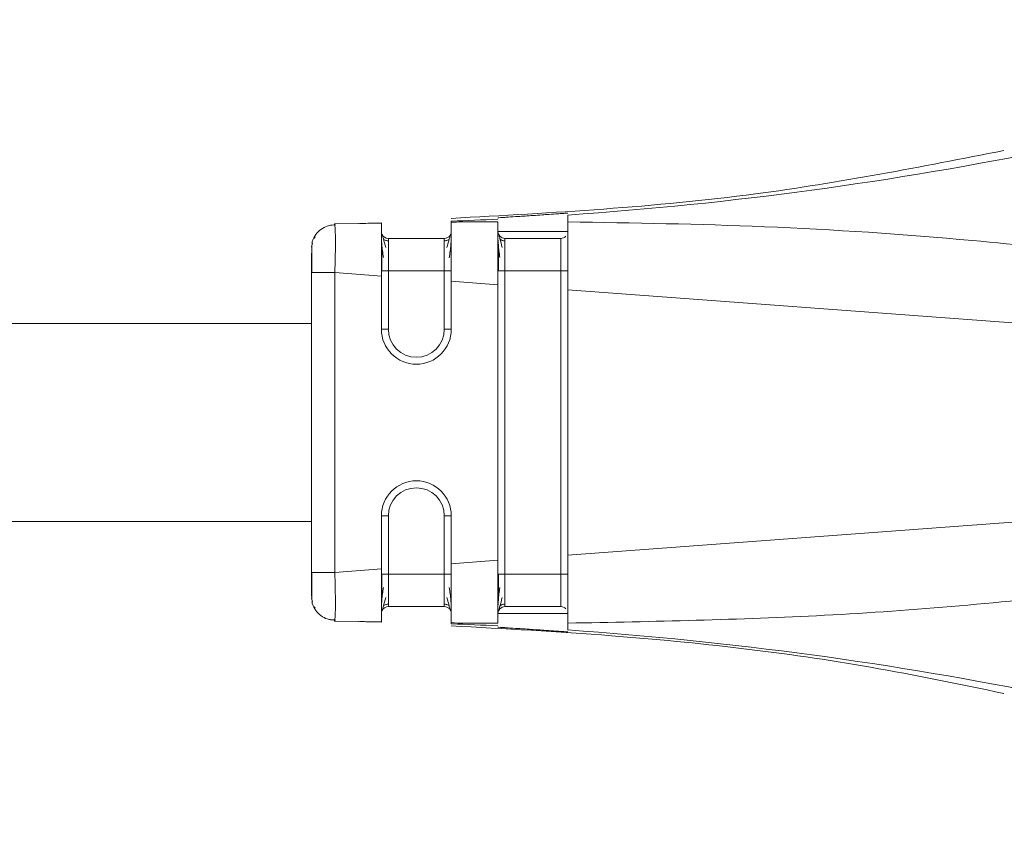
# Model space of a CAD drawing. Header units: millimetres. Extents: x -445 to 1924, y -59 to 420.
# Tile 37 of 40: x 1862 to 1883, y 154 to 171. Entities that reach past the tile are written whole.
import ezdxf

# ---------------------------------------------------------------- set-up
doc = ezdxf.new("R2010")
doc.units = ezdxf.units.MM

# ---------------------------------------------------------------- blocks, each defined once
blk = doc.blocks.new('Drawing View6')
at = {"color": 7, "linetype": 'Continuous', "lineweight": 18}
for p, q in [((844.41, 13.451), (844.41, 13.304)), ((839.401, 13.259), (840.41, 13.278)), ((839.409, 13.239), (839.401, 13.259)), ((839.423, 13.26), (839.92, 13.27)), ((840.416, 13.283), (839.92, 13.27)), ((844.41, 13.1), (842.91, 13.1)), ((840.56, 12.95), (841.76, 12.95)), ((841.91, 13.024), (841.91, 13.037)), ((843.06, 12.95), (844.26, 12.95)), ((838.91, 12.759), (838.928, 12.852)), ((838.91, 5.785), (838.91, 12.215)), ((839.41, 5.785), (839.41, 12.215)), ((839.41, 12.215), (840.41, 12.141)), ((840.41, 12.252), (840.56, 12.252)), ((840.41, 11), (840.41, 12.141)), ((840.56, 12.252), (840.56, 11)), ((840.56, 12.252), (841.76, 12.252)), ((841.76, 11), (841.76, 12.252)), ((842.91, 12.252), (843.06, 12.252)), ((843.06, 12.252), (843.06, 5.748)), ((843.06, 12.252), (844.26, 12.252)), ((844.26, 5.748), (844.26, 12.252)), ((841.91, 11), (841.91, 12.03)), ((841.91, 12.03), (842.91, 11.956)), ((842.91, 6.044), (842.91, 11.956)), ((844.41, 11.845), (859.605, 10.722)), ((844.41, 6.155), (844.41, 11.845)), ((767.5, 11.125), (838.91, 11.125)), ((840.41, 11), (840.56, 11)), ((841.91, 11), (841.76, 11)), ((844.41, 6.155), (859.605, 7.278)), ((840.41, 5.859), (840.41, 7)), ((840.41, 7), (840.56, 7)), ((840.56, 7), (840.56, 5.748)), ((841.76, 5.748), (841.76, 7)), ((841.91, 7), (841.76, 7)), ((841.91, 5.97), (841.91, 7)), ((767.5, 6.875), (838.91, 6.875)), ((841.91, 5.97), (842.91, 6.044)), ((838.91, 5.785), (838.927, 5.785)), ((839.41, 5.785), (840.41, 5.859)), ((840.56, 5.748), (841.76, 5.748)), ((843.06, 5.748), (844.26, 5.748)), ((838.91, 5.241), (838.928, 5.148)), ((838.919, 5.267), (838.919, 5.196)), ((840.56, 5.05), (841.76, 5.05)), ((842.91, 4.9), (844.41, 4.9)), ((843.06, 5.05), (844.26, 5.05)), ((839.401, 4.741), (839.409, 4.761)), ((839.401, 4.741), (840.41, 4.722)), ((839.92, 4.73), (839.423, 4.74)), ((839.92, 4.73), (840.416, 4.717))]:
    blk.add_line(p, q, dxfattribs=at)
at = {"color": 7, "linetype": 'Continuous', "lineweight": 18, "flags": 128}
for points in [[(840.41, 5.748), (840.413, 5.748), (840.421, 5.748), (840.435, 5.748), (840.454, 5.748), (840.477, 5.748), (840.503, 5.748), (840.531, 5.748), (840.56, 5.748)], [(842.91, 5.748), (842.913, 5.748), (842.921, 5.748), (842.935, 5.748), (842.954, 5.748), (842.977, 5.748), (843.003, 5.748), (843.031, 5.748), (843.06, 5.748)]]:
    blk.add_lwpolyline(points, dxfattribs=at)
at = {"color": 7, "linetype": 'Continuous', "lineweight": 18}
for centre, radius, start, end in [((838.951, 92.858), 79.595, 273.93236, 289.08957), ((838.985, 92.577), 79.312, 272.11365, 272.83673), ((843.06, 13.1), 0.15, 179.9972, 270), ((840.56, 13.1), 0.15, 202.2284, 270), ((841.16, 11), 0.75, 180, 0), ((841.16, 11), 0.6, 180, 0), ((841.16, 7), 0.75, 0, 180), ((841.16, 7), 0.6, 0, 180), ((840.56, 4.9), 0.15, 90, 157.6064), ((843.06, 4.9), 0.15, 90, 180), ((838.985, -74.576), 79.311, 87.16326, 87.88636), ((838.951, -74.858), 79.595, 70.91041, 86.06764)]:
    blk.add_arc(centre, radius, start, end, dxfattribs=at)
for points, knots in [([(853.766, 14.835), (851.995, 14.487), (848.078, 13.718), (844.091, 13.499), (841.907, 13.379)], [0, 0, 0, 0, 0.45216, 1, 1, 1, 1]), ([(841.91, 13.319), (841.91, 13.318), (841.91, 13.315), (841.91, 13.305), (841.91, 13.3)], [0, 0, 0, 0, 0.5536399, 1, 1, 1, 1]), ([(844.41, 13.491), (844.4, 13.49), (844.384, 13.49), (844.291, 13.484), (844.18, 13.476), (844.031, 13.465), (843.849, 13.453), (843.673, 13.441), (843.498, 13.429), (843.311, 13.417), (843.151, 13.407), (843.032, 13.399), (842.937, 13.393), (842.921, 13.391), (842.91, 13.391)], [0, 0, 0, 0, 0.120108, 0.183377, 0.248622, 0.347038, 0.415602, 0.496941, 0.57136, 0.638217, 0.748801, 0.813411, 0.876907, 1, 1, 1, 1]), ([(839.428, 13.24), (839.38, 13.237), (839.281, 13.233), (839.14, 13.17), (839.017, 13.069), (838.969, 12.976), (838.945, 12.93)], [0, 0, 0, 0, 0.2326117, 0.4841748, 0.7442196, 1, 1, 1, 1]), ([(839.41, 12.215), (839.414, 12.354), (839.423, 12.627), (839.424, 12.972), (839.418, 13.157), (839.412, 13.231), (839.409, 13.238), (839.409, 13.239)], [0, 0, 0, 0, 0.289539, 0.569313, 0.844614, 0.990107, 1, 1, 1, 1]), ([(839.946, 13.27), (839.948, 13.27), (839.951, 13.27), (840.267, 13.276), (840.41, 13.278)], [0, 0, 0, 0, 0.547662, 1, 1, 1, 1]), ([(840.41, 13.278), (840.41, 13.263), (840.41, 13.232), (840.41, 12.962), (840.41, 12.591), (840.41, 12.291), (840.41, 12.141)], [0, 0, 0, 0, 0.250255, 0.500093, 0.749776, 1, 1, 1, 1]), ([(842.91, 13.307), (842.722, 13.306), (842.389, 13.304), (842.056, 13.301), (841.91, 13.3)], [0, 0, 0, 0, 0.563222, 1, 1, 1, 1]), ([(841.91, 13.3), (841.91, 13.267), (841.91, 13.202), (841.91, 12.904), (841.91, 12.505), (841.91, 12.19), (841.91, 12.03)], [0, 0, 0, 0, 0.256857, 0.499427, 0.744777, 1, 1, 1, 1]), ([(842.91, 13.307), (842.91, 13.265), (842.91, 13.181), (842.91, 12.862), (842.91, 12.44), (842.91, 12.117), (842.91, 11.956)], [0, 0, 0, 0, 0.249034, 0.499186, 0.749184, 1, 1, 1, 1]), ([(859.605, 10.722), (860.131, 10.785), (860.768, 10.863), (861.448, 11.051), (861.629, 11.128), (861.706, 11.186), (861.733, 11.215), (861.749, 11.243), (861.758, 11.274), (861.754, 11.31), (861.733, 11.349), (861.695, 11.39), (861.601, 11.461), (861.403, 11.555), (860.917, 11.725), (859.947, 11.961), (858.232, 12.284), (855.872, 12.623), (852.572, 12.975), (848.719, 13.232), (845.817, 13.281), (844.41, 13.304)], [0, 0, 0, 0, 0.079633, 0.096416, 0.106506, 0.108989, 0.110947, 0.112535, 0.113904, 0.115836, 0.117972, 0.120667, 0.124353, 0.135955, 0.15357, 0.20236, 0.286651, 0.417176, 0.562519, 0.787792, 1, 1, 1, 1]), ([(844.41, 13.304), (844.41, 13.249), (844.41, 13.141), (844.41, 12.902), (844.41, 12.785)], [0, 0, 0, 0, 0.509532, 1, 1, 1, 1]), ([(838.992, 12.974), (838.975, 12.963), (838.942, 12.944), (838.926, 12.88), (838.918, 12.85)], [0, 0, 0, 0, 0.5247088, 1, 1, 1, 1]), ([(840.41, 13.035), (840.41, 13.004), (840.411, 12.941), (840.419, 12.818), (840.432, 12.684), (840.446, 12.588), (840.453, 12.54)], [0, 0, 0, 0, 0.262057, 0.516005, 0.761874, 1, 1, 1, 1]), ([(840.504, 12.756), (840.486, 12.823), (840.459, 12.924), (840.433, 13.01), (840.425, 13.033), (840.421, 13.044)], [0, 0, 0, 0, 0.485154, 0.738623, 1, 1, 1, 1]), ([(840.56, 12.898), (840.551, 12.898), (840.532, 12.899), (840.504, 12.906), (840.476, 12.919), (840.461, 12.932), (840.453, 12.938)], [0, 0, 0, 0, 0.233003, 0.480022, 0.737313, 1, 1, 1, 1]), ([(840.56, 12.95), (840.56, 12.94), (840.56, 12.919), (840.56, 12.757), (840.56, 12.526), (840.56, 12.343), (840.56, 12.252)], [0, 0, 0, 0, 0.250957, 0.500564, 0.749846, 1, 1, 1, 1]), ([(841.76, 12.252), (841.76, 12.343), (841.76, 12.526), (841.76, 12.757), (841.76, 12.919), (841.76, 12.94), (841.76, 12.95)], [0, 0, 0, 0, 0.250154, 0.499436, 0.749043, 1, 1, 1, 1]), ([(841.867, 12.937), (841.859, 12.931), (841.844, 12.918), (841.816, 12.906), (841.788, 12.898), (841.769, 12.897), (841.76, 12.897)], [0, 0, 0, 0, 0.262685, 0.519976, 0.766996, 1, 1, 1, 1]), ([(841.899, 13.044), (841.895, 13.032), (841.887, 13.01), (841.861, 12.923), (841.834, 12.821), (841.816, 12.754)], [0, 0, 0, 0, 0.261424, 0.514828, 1, 1, 1, 1]), ([(841.867, 12.536), (841.874, 12.583), (841.888, 12.68), (841.901, 12.814), (841.909, 12.939), (841.91, 13.002), (841.91, 13.034)], [0, 0, 0, 0, 0.238194, 0.484055, 0.738008, 1, 1, 1, 1]), ([(842.91, 13.035), (842.91, 13.004), (842.911, 12.941), (842.919, 12.818), (842.932, 12.684), (842.946, 12.588), (842.953, 12.54)], [0, 0, 0, 0, 0.262057, 0.516005, 0.761874, 1, 1, 1, 1]), ([(843.004, 12.756), (842.986, 12.823), (842.959, 12.924), (842.933, 13.01), (842.925, 13.033), (842.921, 13.044)], [0, 0, 0, 0, 0.485154, 0.738623, 1, 1, 1, 1]), ([(843.06, 12.898), (843.051, 12.898), (843.032, 12.899), (843.004, 12.906), (842.976, 12.919), (842.961, 12.932), (842.953, 12.938)], [0, 0, 0, 0, 0.2330034, 0.4800219, 0.737313, 1, 1, 1, 1]), ([(843.06, 12.95), (843.06, 12.94), (843.06, 12.919), (843.06, 12.757), (843.06, 12.526), (843.06, 12.343), (843.06, 12.252)], [0, 0, 0, 0, 0.250957, 0.500564, 0.749846, 1, 1, 1, 1]), ([(844.369, 12.998), (844.368, 12.997), (844.356, 12.979), (844.318, 12.958), (844.279, 12.953), (844.26, 12.95)], [0, 0, 0, 0, 0.0382266, 0.5191133, 1, 1, 1, 1]), ([(844.26, 12.252), (844.26, 12.343), (844.26, 12.526), (844.26, 12.757), (844.26, 12.919), (844.26, 12.94), (844.26, 12.95)], [0, 0, 0, 0, 0.250154, 0.499436, 0.749043, 1, 1, 1, 1]), ([(838.919, 12.804), (838.919, 12.777), (838.919, 12.736), (838.918, 12.663), (838.918, 12.639)], [0, 0, 0, 0, 0.674154, 1, 1, 1, 1]), ([(840.421, 12.816), (840.42, 12.777), (840.42, 12.699), (840.42, 12.559), (840.42, 12.408), (840.42, 12.304), (840.42, 12.252)], [0, 0, 0, 0, 0.24996, 0.499871, 0.74992, 1, 1, 1, 1]), ([(842.921, 12.816), (842.92, 12.777), (842.92, 12.699), (842.92, 12.559), (842.92, 12.408), (842.92, 12.304), (842.92, 12.252)], [0, 0, 0, 0, 0.24996, 0.499871, 0.74992, 1, 1, 1, 1]), ([(844.41, 12.785), (844.41, 12.645), (844.41, 12.36), (844.41, 12.019), (844.41, 11.845)], [0, 0, 0, 0, 0.489594, 1, 1, 1, 1]), ([(838.91, 12.215), (838.91, 12.295), (838.91, 12.457), (838.91, 12.575), (838.91, 12.634)], [0, 0, 0, 0, 0.498954, 1, 1, 1, 1]), ([(838.918, 12.639), (838.918, 12.616), (838.918, 12.548), (838.918, 12.397), (838.918, 12.271), (838.918, 12.209)], [0, 0, 0, 0, 0.205255, 0.602522, 1, 1, 1, 1]), ([(844.41, 4.696), (846.248, 4.732), (850.024, 4.806), (854.708, 5.218), (858.148, 5.7), (859.988, 6.046), (861.017, 6.301), (861.495, 6.483), (861.668, 6.58), (861.736, 6.653), (861.757, 6.697), (861.757, 6.741), (861.736, 6.783), (861.696, 6.823), (861.636, 6.863), (861.486, 6.936), (861.141, 7.038), (860.488, 7.166), (859.939, 7.236), (859.605, 7.278)], [0, 0, 0, 0, 0.277154, 0.569443, 0.709641, 0.801655, 0.852576, 0.869317, 0.879228, 0.882226, 0.884534, 0.88657, 0.888768, 0.891501, 0.895083, 0.899771, 0.916625, 0.949186, 1, 1, 1, 1]), ([(844.41, 6.155), (844.41, 5.98), (844.41, 5.636), (844.41, 5.35), (844.41, 5.21)], [0, 0, 0, 0, 0.510317, 1, 1, 1, 1]), ([(841.91, 5.97), (841.91, 5.81), (841.91, 5.495), (841.91, 5.096), (841.91, 4.798), (841.91, 4.733), (841.91, 4.7)], [0, 0, 0, 0, 0.2552155, 0.5005837, 0.7431346, 1, 1, 1, 1]), ([(842.91, 6.044), (842.91, 5.883), (842.91, 5.56), (842.91, 5.138), (842.91, 4.819), (842.91, 4.735), (842.91, 4.693)], [0, 0, 0, 0, 0.250822, 0.500825, 0.750972, 1, 1, 1, 1]), ([(838.91, 5.273), (838.91, 5.278), (838.91, 5.297), (838.91, 5.419), (838.91, 5.597), (838.91, 5.723), (838.91, 5.785)], [0, 0, 0, 0, 0.12452, 0.464871, 0.733495, 1, 1, 1, 1]), ([(838.918, 5.791), (838.918, 5.729), (838.918, 5.603), (838.918, 5.467), (838.918, 5.41), (838.918, 5.399)], [0, 0, 0, 0, 0.445553, 0.890852, 1, 1, 1, 1]), ([(838.918, 5.791), (838.918, 5.727), (838.918, 5.639), (838.918, 5.561), (838.918, 5.54)], [0, 0, 0, 0, 0.727809, 1, 1, 1, 1]), ([(838.927, 5.785), (838.932, 5.785), (838.946, 5.785), (839.05, 5.785), (839.213, 5.785), (839.344, 5.785), (839.41, 5.785)], [0, 0, 0, 0, 0.152691, 0.435127, 0.717564, 1, 1, 1, 1]), ([(839.409, 4.761), (839.409, 4.762), (839.412, 4.769), (839.418, 4.843), (839.424, 5.028), (839.422, 5.315), (839.417, 5.576), (839.412, 5.715), (839.41, 5.785)], [0, 0, 0, 0, 0.009732, 0.15501, 0.430006, 0.709355, 0.853404, 1, 1, 1, 1]), ([(840.41, 5.859), (840.41, 5.709), (840.41, 5.409), (840.41, 5.038), (840.41, 4.768), (840.41, 4.737), (840.41, 4.722)], [0, 0, 0, 0, 0.250098, 0.499887, 0.749619, 1, 1, 1, 1]), ([(840.42, 5.756), (840.42, 5.703), (840.42, 5.598), (840.42, 5.446), (840.42, 5.304), (840.42, 5.226), (840.421, 5.187)], [0, 0, 0, 0, 0.250249, 0.500316, 0.750202, 1, 1, 1, 1]), ([(840.56, 5.748), (840.56, 5.657), (840.56, 5.474), (840.56, 5.243), (840.56, 5.081), (840.56, 5.06), (840.56, 5.05)], [0, 0, 0, 0, 0.250154, 0.499436, 0.749043, 1, 1, 1, 1]), ([(841.76, 5.05), (841.76, 5.06), (841.76, 5.081), (841.76, 5.243), (841.76, 5.474), (841.76, 5.657), (841.76, 5.748)], [0, 0, 0, 0, 0.250957, 0.500564, 0.749846, 1, 1, 1, 1]), ([(842.92, 5.756), (842.92, 5.703), (842.92, 5.598), (842.92, 5.446), (842.92, 5.304), (842.92, 5.226), (842.921, 5.187)], [0, 0, 0, 0, 0.250249, 0.500316, 0.750202, 1, 1, 1, 1]), ([(843.06, 5.748), (843.06, 5.657), (843.06, 5.474), (843.06, 5.243), (843.06, 5.081), (843.06, 5.06), (843.06, 5.05)], [0, 0, 0, 0, 0.250154, 0.499436, 0.749043, 1, 1, 1, 1]), ([(844.26, 5.05), (844.26, 5.06), (844.26, 5.081), (844.26, 5.243), (844.26, 5.474), (844.26, 5.657), (844.26, 5.748)], [0, 0, 0, 0, 0.250957, 0.500564, 0.749846, 1, 1, 1, 1]), ([(838.918, 5.399), (838.918, 5.361), (838.919, 5.273), (838.919, 5.224), (838.919, 5.196)], [0, 0, 0, 0, 0.430026, 1, 1, 1, 1]), ([(840.453, 5.464), (840.446, 5.416), (840.432, 5.319), (840.419, 5.183), (840.411, 5.058), (840.41, 4.995), (840.41, 4.963)], [0, 0, 0, 0, 0.238318, 0.484229, 0.738103, 1, 1, 1, 1]), ([(841.91, 4.963), (841.91, 4.995), (841.909, 5.058), (841.901, 5.183), (841.888, 5.318), (841.874, 5.416), (841.867, 5.464)], [0, 0, 0, 0, 0.261912, 0.51579, 0.761682, 1, 1, 1, 1]), ([(842.953, 5.464), (842.946, 5.416), (842.932, 5.319), (842.919, 5.183), (842.911, 5.058), (842.91, 4.995), (842.91, 4.963)], [0, 0, 0, 0, 0.238318, 0.484229, 0.738103, 1, 1, 1, 1]), ([(838.918, 5.15), (838.926, 5.12), (838.942, 5.056), (838.975, 5.037), (838.992, 5.026)], [0, 0, 0, 0, 0.475345, 1, 1, 1, 1]), ([(840.42, 4.955), (840.425, 4.967), (840.433, 4.989), (840.458, 5.076), (840.486, 5.179), (840.504, 5.246)], [0, 0, 0, 0, 0.261307, 0.514798, 1, 1, 1, 1]), ([(840.453, 5.063), (840.461, 5.069), (840.476, 5.081), (840.504, 5.094), (840.532, 5.102), (840.551, 5.102), (840.56, 5.103)], [0, 0, 0, 0, 0.262686, 0.519977, 0.766996, 1, 1, 1, 1]), ([(841.76, 5.103), (841.769, 5.102), (841.788, 5.102), (841.816, 5.094), (841.844, 5.082), (841.859, 5.069), (841.867, 5.063)], [0, 0, 0, 0, 0.233001, 0.48002, 0.737312, 1, 1, 1, 1]), ([(841.816, 5.246), (841.834, 5.179), (841.862, 5.076), (841.887, 4.989), (841.895, 4.966), (841.9, 4.955)], [0, 0, 0, 0, 0.48507, 0.738518, 1, 1, 1, 1]), ([(842.92, 4.955), (842.925, 4.967), (842.933, 4.989), (842.958, 5.076), (842.986, 5.179), (843.004, 5.246)], [0, 0, 0, 0, 0.261307, 0.514798, 1, 1, 1, 1]), ([(842.953, 5.063), (842.961, 5.069), (842.976, 5.081), (843.004, 5.094), (843.032, 5.102), (843.051, 5.102), (843.06, 5.103)], [0, 0, 0, 0, 0.262686, 0.519977, 0.766996, 1, 1, 1, 1]), ([(844.41, 5.21), (844.41, 5.094), (844.41, 4.858), (844.41, 4.751), (844.41, 4.696)], [0, 0, 0, 0, 0.490542, 1, 1, 1, 1]), ([(838.945, 5.07), (838.969, 5.024), (839.017, 4.931), (839.14, 4.83), (839.281, 4.767), (839.38, 4.763), (839.428, 4.76)], [0, 0, 0, 0, 0.2557803, 0.5158251, 0.7673882, 1, 1, 1, 1]), ([(838.945, 5.07), (838.969, 5.024), (839.017, 4.931), (839.14, 4.83), (839.271, 4.771), (839.36, 4.766), (839.397, 4.764)], [0, 0, 0, 0, 0.269451, 0.543395, 0.808403, 1, 1, 1, 1]), ([(844.369, 5.002), (844.368, 5.004), (844.356, 5.021), (844.318, 5.042), (844.279, 5.047), (844.26, 5.05)], [0, 0, 0, 0, 0.037139, 0.518569, 1, 1, 1, 1]), ([(840.41, 4.722), (840.267, 4.724), (839.951, 4.73), (839.948, 4.73), (839.946, 4.73)], [0, 0, 0, 0, 0.452351, 1, 1, 1, 1]), ([(841.91, 4.7), (842.095, 4.699), (842.429, 4.696), (842.762, 4.694), (842.91, 4.693)], [0, 0, 0, 0, 0.556487, 1, 1, 1, 1]), ([(841.91, 4.7), (841.91, 4.694), (841.91, 4.684), (841.91, 4.682), (841.91, 4.681)], [0, 0, 0, 0, 0.566355, 1, 1, 1, 1]), ([(844.41, 4.696), (844.41, 4.65), (844.41, 4.571), (844.41, 4.556), (844.41, 4.549)], [0, 0, 0, 0, 0.576678, 1, 1, 1, 1]), ([(841.909, 4.639), (843.054, 4.577), (846.064, 4.413), (850.034, 3.962), (852.816, 3.386), (853.768, 3.189)], [0, 0, 0, 0, 0.287812, 0.75612, 1, 1, 1, 1]), ([(842.91, 4.609), (842.921, 4.609), (842.937, 4.607), (843.032, 4.601), (843.151, 4.593), (843.311, 4.583), (843.498, 4.571), (843.673, 4.559), (843.849, 4.547), (844.031, 4.535), (844.18, 4.524), (844.291, 4.516), (844.384, 4.51), (844.4, 4.51), (844.41, 4.509)], [0, 0, 0, 0, 0.123082, 0.18658, 0.251196, 0.361764, 0.428626, 0.503058, 0.584391, 0.652955, 0.751381, 0.816619, 0.879885, 1, 1, 1, 1])]:
    blk.add_open_spline(points, degree=3, knots=knots, dxfattribs=at)
for points in [[(841.91, 13.1), (841.908, 13.08), (841.903, 13.041), (841.869, 12.991), (841.819, 12.957), (841.78, 12.952), (841.76, 12.95)], [(838.91, 12.215), (838.918, 12.215), (838.933, 12.215), (839.048, 12.215), (839.213, 12.215), (839.344, 12.215), (839.41, 12.215)], [(841.91, 12.252), (841.908, 12.252), (841.903, 12.252), (841.869, 12.252), (841.819, 12.252), (841.78, 12.252), (841.76, 12.252)], [(844.41, 12.252), (844.408, 12.252), (844.403, 12.252), (844.369, 12.252), (844.319, 12.252), (844.28, 12.252), (844.26, 12.252)], [(841.91, 5.748), (841.908, 5.748), (841.903, 5.748), (841.869, 5.748), (841.819, 5.748), (841.78, 5.748), (841.76, 5.748)], [(844.41, 5.748), (844.408, 5.748), (844.403, 5.748), (844.369, 5.748), (844.319, 5.748), (844.28, 5.748), (844.26, 5.748)], [(841.91, 4.9), (841.908, 4.92), (841.903, 4.959), (841.869, 5.009), (841.819, 5.043), (841.78, 5.048), (841.76, 5.05)]]:
    blk.add_open_spline(points, degree=3, dxfattribs=at)

msp = doc.modelspace()

# ---------------------------------------------------------------- block references
at = {"color": 7, "linetype": 'Continuous', "lineweight": 18}
msp.add_blockref('Drawing View6', (1029.144, 153.483), dxfattribs=at)

doc.saveas('drawing.dxf')
